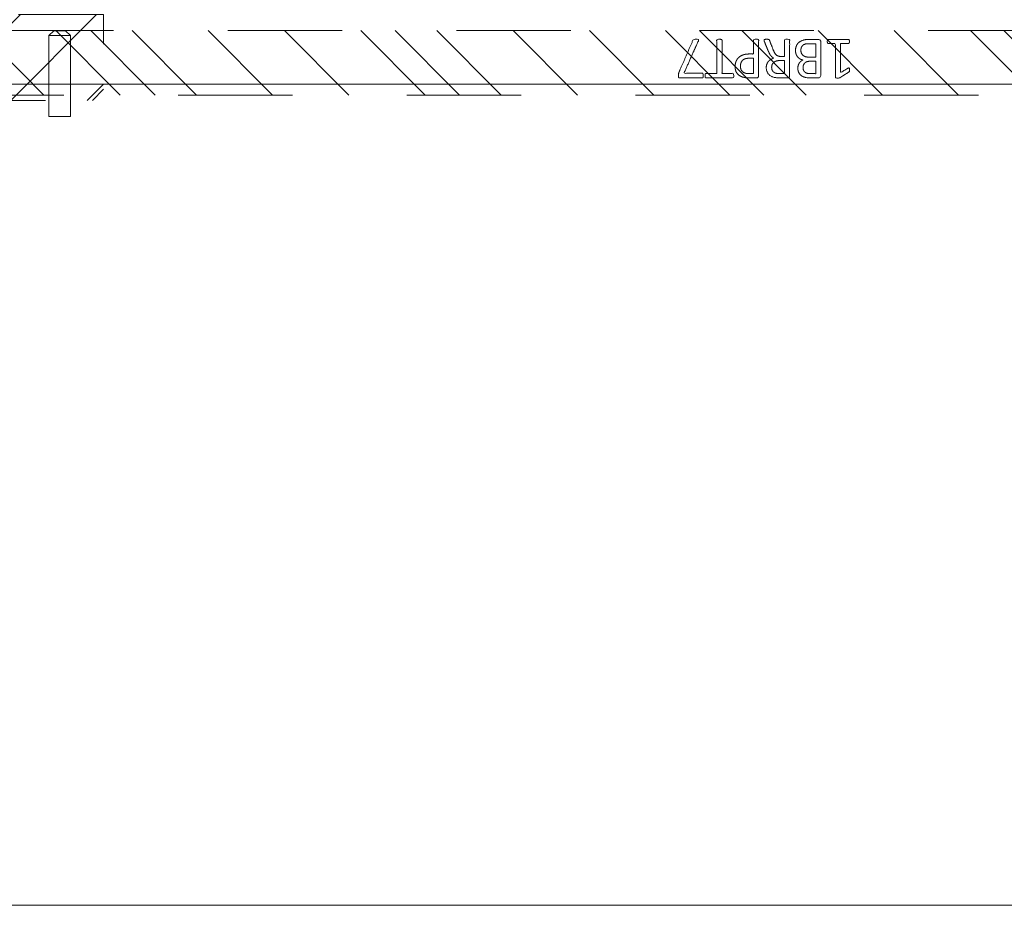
# Model space of a CAD drawing. Header units: inches. Extents: x -416 to -272, y -73 to 47.
# Tile 123 of 206: x -315 to -304, y -43 to -33. Entities that reach past the tile are written whole.
import ezdxf

# ---------------------------------------------------------------- set-up
doc = ezdxf.new("R2010")
doc.units = ezdxf.units.IN
doc.header["$LTSCALE"] = 32
doc.header["$MEASUREMENT"] = 0
doc.header["$PDMODE"] = 1
doc.header["$PDSIZE"] = -2
doc.linetypes.add('Dash Style-1', pattern=[0.083328, 0.041656, -0.041672])
for name, color, linetype, lineweight in [('DashLine', 7, 'Continuous', 13), ('DashLineFill', 7, 'Dash Style-1', 13), ('Drawing', 7, 'Continuous', 18), ('Metal-DeskStructure', 7, 'Continuous', 13), ('None', 7, 'Continuous', 18), ('SolidLine', 7, 'Continuous', 15)]:
    doc.layers.add(name, color=color, linetype=linetype, lineweight=lineweight)
pattern_1 = [(45, (0, 0), (-1.61302, 1.93572), []), (45, (-1.0608, 1.0608), (-0.472346, 0.416761), [])]

# ---------------------------------------------------------------- blocks, each defined once
blk = doc.blocks.new('Group-42')
at = {"layer": 'DashLine', "flags": 128}
blk.add_lwpolyline([(1.114, -2.559), (70.894, -2.559), (70.894, -30), (1.114, -30)], close=True, dxfattribs=at)
at = {"layer": 'SolidLine', "flags": 128}
blk.add_lwpolyline([(1.114, -2.559), (70.894, -2.559), (70.894, -30), (1.114, -30)], close=True, dxfattribs=at)
blk = doc.blocks.new('Group-67')
at = {"layer": 'DashLine'}
for p, q in [((19.836, 0.255), (19.892, 0.311)), ((19.84, 0.255), (19.836, 0.255)), ((19.836, -0.689), (19.836, 0.255)), ((19.852, 0.255), (19.84, 0.255)), ((19.872, 0.255), (19.852, 0.255)), ((19.898, 0.255), (19.872, 0.255)), ((19.901, 0.311), (19.892, 0.311)), ((19.928, 0.255), (19.898, 0.255)), ((19.912, 0.311), (19.901, 0.311)), ((19.926, 0.311), (19.912, 0.311)), ((19.943, 0.311), (19.926, 0.311)), ((19.961, 0.255), (19.928, 0.255)), ((19.978, 0.311), (19.943, 0.311)), ((19.993, 0.255), (19.961, 0.255)), ((19.995, 0.311), (19.978, 0.311)), ((20.023, 0.255), (19.993, 0.255)), ((20.009, 0.311), (19.995, 0.311)), ((20.02, 0.311), (20.009, 0.311)), ((20.027, 0.311), (20.02, 0.311)), ((20.049, 0.255), (20.023, 0.255)), ((20.029, 0.311), (20.027, 0.311)), ((20.029, 0.311), (20.086, 0.255)), ((20.069, 0.255), (20.049, 0.255)), ((20.081, 0.255), (20.069, 0.255)), ((20.086, 0.255), (20.081, 0.255)), ((20.086, 0.255), (20.086, -0.689)), ((20.086, -0.689), (19.836, -0.689))]:
    blk.add_line(p, q, dxfattribs=at)
blk = doc.blocks.new('Group-68')
at = {"layer": 'Metal-DeskStructure', "color": 7}
for points, knots in [([(9.589, -0.203), (9.589, -0.21), (9.586, -0.224), (9.578, -0.227), (9.459, -0.227), (9.34, -0.227), (9.336, -0.225), (9.333, -0.219), (9.331, -0.21), (9.331, -0.197), (9.333, -0.188), (9.334, -0.182), (9.34, -0.179), (9.389, -0.179), (9.436, -0.179), (9.436, -0.009), (9.436, 0.161), (9.393, 0.135), (9.349, 0.109), (9.344, 0.107), (9.334, 0.106), (9.331, 0.109), (9.329, 0.12), (9.329, 0.133), (9.329, 0.143), (9.331, 0.148), (9.334, 0.152), (9.338, 0.154), (9.39, 0.187), (9.441, 0.22), (9.443, 0.222), (9.447, 0.222), (9.453, 0.224), (9.47, 0.224), (9.488, 0.224), (9.493, 0.22), (9.495, 0.216), (9.495, 0.018), (9.495, -0.179), (9.536, -0.179), (9.58, -0.179), (9.584, -0.182), (9.587, -0.188), (9.589, -0.197), (9.589, -0.203)], [0, 0, 0, 0.00261, 0.007831, 0.010441, 0.176195, 0.178805, 0.181415, 0.184026, 0.186636, 0.188594, 0.190551, 0.192509, 0.194467, 0.244389, 0.244389, 0.424498, 0.424498, 0.47805, 0.47805, 0.484241, 0.490432, 0.496622, 0.502813, 0.507071, 0.510941, 0.514811, 0.518682, 0.518682, 0.576295, 0.576295, 0.578743, 0.58119, 0.583638, 0.590247, 0.593184, 0.596122, 0.599059, 0.911881, 0.911881, 0.976501, 0.982376, 0.988251, 0.994125, 1, 1, 1]), ([(9.96, -0.097), (9.96, -0.119), (9.949, -0.155), (9.931, -0.184), (9.903, -0.204), (9.853, -0.227), (9.746, -0.227), (9.68, -0.227), (9.665, -0.215), (9.665, -0.002), (9.665, 0.211), (9.68, 0.222), (9.738, 0.222), (9.829, 0.222), (9.881, 0.205), (9.914, 0.178), (9.933, 0.135), (9.933, 0.093), (9.925, 0.063), (9.91, 0.039), (9.886, 0.019), (9.873, 0.013), (9.892, 0.01), (9.923, -0.009), (9.947, -0.036), (9.96, -0.075), (9.96, -0.097)], [0, 0, 0, 0.031455, 0.06291, 0.094366, 0.125821, 0.188731, 0.266159, 0.275837, 0.285516, 0.435531, 0.44521, 0.454888, 0.521427, 0.574659, 0.627891, 0.681123, 0.734355, 0.762747, 0.791139, 0.819531, 0.847924, 0.847924, 0.885943, 0.923962, 0.961981, 1, 1, 1]), ([(9.872, 0.102), (9.872, 0.119), (9.862, 0.144), (9.842, 0.163), (9.811, 0.172), (9.755, 0.172), (9.724, 0.172), (9.724, 0.1), (9.724, 0.028), (9.758, 0.028), (9.814, 0.028), (9.844, 0.039), (9.862, 0.06), (9.872, 0.087), (9.872, 0.102)], [0, 0, 0, 0.074499, 0.148998, 0.223496, 0.297995, 0.395417, 0.395417, 0.61891, 0.61891, 0.724928, 0.793696, 0.862464, 0.931232, 1, 1, 1]), ([(10.327, -0.217), (10.327, -0.221), (10.325, -0.225), (10.317, -0.227), (10.304, -0.228), (10.286, -0.228), (10.275, -0.227), (10.267, -0.225), (10.264, -0.219), (10.262, -0.214), (10.242, -0.161), (10.221, -0.108), (10.214, -0.09), (10.199, -0.06), (10.177, -0.038), (10.148, -0.027), (10.108, -0.027), (10.088, -0.027), (10.088, -0.122), (10.088, -0.221), (10.085, -0.225), (10.077, -0.227), (10.066, -0.228), (10.05, -0.228), (10.039, -0.227), (10.031, -0.225), (10.028, -0.221), (10.028, -0.01), (10.028, 0.211), (10.042, 0.222), (10.098, 0.222), (10.162, 0.222), (10.184, 0.22), (10.194, 0.218), (10.219, 0.215), (10.26, 0.194), (10.286, 0.165), (10.301, 0.126), (10.301, 0.082), (10.288, 0.045), (10.266, 0.017), (10.232, -0.001), (10.214, -0.009), (10.225, -0.014), (10.243, -0.029), (10.258, -0.049), (10.271, -0.077), (10.279, -0.094), (10.299, -0.143), (10.319, -0.191), (10.325, -0.204), (10.327, -0.215), (10.327, -0.217)], [0, 0, 0, 0.004018, 0.008035, 0.012053, 0.01607, 0.020088, 0.024105, 0.028123, 0.03214, 0.03214, 0.070951, 0.070951, 0.084634, 0.098317, 0.112001, 0.125684, 0.138745, 0.138745, 0.202807, 0.205295, 0.207782, 0.21027, 0.212758, 0.214748, 0.216739, 0.218729, 0.220719, 0.332671, 0.339637, 0.346603, 0.391882, 0.407555, 0.423229, 0.423229, 0.466696, 0.510164, 0.553631, 0.597099, 0.640566, 0.684033, 0.727501, 0.770968, 0.770968, 0.798042, 0.825115, 0.852188, 0.879262, 0.879262, 0.958132, 0.958132, 0.979066, 1, 1, 1]), ([(10.238, 0.096), (10.238, 0.124), (10.214, 0.159), (10.186, 0.168), (10.177, 0.17), (10.155, 0.172), (10.113, 0.172), (10.088, 0.172), (10.088, 0.096), (10.088, 0.021), (10.117, 0.021), (10.17, 0.021), (10.203, 0.032), (10.227, 0.054), (10.238, 0.082), (10.238, 0.096)], [0, 0, 0, 0.142515, 0.285031, 0.285031, 0.330993, 0.376955, 0.445899, 0.445899, 0.655281, 0.655281, 0.734439, 0.800829, 0.867219, 0.93361, 1, 1, 1]), ([(10.665, 0.091), (10.665, 0.056), (10.642, 0.002), (10.602, -0.035), (10.543, -0.057), (10.475, -0.057), (10.45, -0.057), (10.45, -0.137), (10.45, -0.221), (10.447, -0.225), (10.439, -0.227), (10.428, -0.228), (10.412, -0.228), (10.401, -0.227), (10.393, -0.225), (10.39, -0.221), (10.39, -0.011), (10.39, 0.209), (10.404, 0.222), (10.462, 0.222), (10.524, 0.222), (10.55, 0.218), (10.587, 0.211), (10.624, 0.189), (10.652, 0.157), (10.665, 0.115), (10.665, 0.091)], [0, 0, 0, 0.066268, 0.132535, 0.198803, 0.26507, 0.303966, 0.303966, 0.429297, 0.43506, 0.440822, 0.446584, 0.452347, 0.456957, 0.461567, 0.466177, 0.470786, 0.728938, 0.745073, 0.761208, 0.845107, 0.870922, 0.896738, 0.922553, 0.948369, 0.974184, 1, 1, 1]), ([(10.602, 0.085), (10.602, 0.113), (10.581, 0.15), (10.552, 0.167), (10.521, 0.172), (10.477, 0.172), (10.45, 0.172), (10.45, 0.083), (10.45, -0.007), (10.477, -0.007), (10.53, -0.007), (10.567, 0.006), (10.591, 0.032), (10.602, 0.065), (10.602, 0.085)], [0, 0, 0, 0.053098, 0.106195, 0.159293, 0.212391, 0.297937, 0.297937, 0.584068, 0.584068, 0.669615, 0.752211, 0.834807, 0.917404, 1, 1, 1]), ([(11.014, 0.196), (11.014, 0.19), (11.014, 0.179), (11.011, 0.174), (11.005, 0.17), (10.941, 0.17), (10.878, 0.17), (10.878, -0.024), (10.878, -0.221), (10.874, -0.225), (10.867, -0.227), (10.856, -0.228), (10.839, -0.228), (10.828, -0.227), (10.821, -0.225), (10.817, -0.221), (10.817, -0.024), (10.817, 0.17), (10.754, 0.17), (10.69, 0.17), (10.684, 0.174), (10.682, 0.179), (10.68, 0.189), (10.68, 0.202), (10.682, 0.213), (10.684, 0.218), (10.69, 0.222), (10.847, 0.222), (11.005, 0.222), (11.011, 0.218), (11.014, 0.213), (11.014, 0.202), (11.014, 0.196)], [0, 0, 0, 0.003046, 0.005389, 0.007733, 0.010076, 0.089744, 0.089744, 0.335779, 0.340465, 0.345152, 0.349838, 0.354524, 0.360382, 0.36624, 0.372099, 0.377957, 0.6855, 0.6855, 0.785085, 0.788014, 0.790943, 0.793872, 0.796801, 0.798998, 0.801195, 0.803391, 0.805588, 0.991213, 0.99341, 0.995606, 0.997803, 1, 1, 1]), ([(11.33, -0.081), (11.33, -0.11), (11.313, -0.166), (11.275, -0.208), (11.218, -0.234), (11.151, -0.234), (11.109, -0.219), (11.075, -0.193), (11.055, -0.156), (11.042, -0.108), (11.037, -0.051), (11.037, 0.01), (11.045, 0.098), (11.086, 0.17), (11.127, 0.207), (11.184, 0.227), (11.236, 0.227), (11.262, 0.224), (11.284, 0.22), (11.299, 0.213), (11.304, 0.209), (11.306, 0.205), (11.308, 0.2), (11.308, 0.186), (11.308, 0.167), (11.302, 0.165), (11.295, 0.165), (11.282, 0.17), (11.264, 0.176), (11.236, 0.179), (11.186, 0.179), (11.14, 0.154), (11.11, 0.109), (11.098, 0.05), (11.096, 0.019), (11.105, 0.024), (11.127, 0.036), (11.155, 0.043), (11.184, 0.048), (11.238, 0.048), (11.288, 0.028), (11.317, -0.007), (11.33, -0.053), (11.33, -0.081)], [0, 0, 0, 0.047284, 0.094569, 0.141853, 0.189137, 0.222912, 0.256686, 0.290461, 0.324235, 0.35801, 0.391784, 0.42357, 0.487141, 0.518927, 0.550713, 0.582499, 0.593093, 0.603687, 0.61428, 0.624874, 0.635468, 0.646062, 0.656655, 0.684464, 0.710949, 0.724191, 0.737433, 0.750675, 0.763918, 0.77716, 0.803647, 0.830135, 0.856622, 0.883109, 0.883109, 0.892179, 0.901248, 0.910318, 0.919387, 0.93954, 0.959693, 0.979847, 1, 1, 1]), ([(11.271, -0.086), (11.271, -0.068), (11.264, -0.035), (11.243, -0.011), (11.214, 0), (11.177, 0), (11.151, -0.003), (11.127, -0.011), (11.107, -0.022), (11.098, -0.029), (11.098, -0.073), (11.109, -0.132), (11.131, -0.169), (11.162, -0.184), (11.206, -0.184), (11.24, -0.167), (11.26, -0.14), (11.271, -0.105), (11.271, -0.086)], [0, 0, 0, 0.044843, 0.089687, 0.13453, 0.179374, 0.20352, 0.227667, 0.251813, 0.27596, 0.27596, 0.366465, 0.45697, 0.547475, 0.63798, 0.728485, 0.81899, 0.909495, 1, 1, 1]), ([(9.897, -0.101), (9.897, -0.081), (9.885, -0.051), (9.861, -0.031), (9.824, -0.02), (9.76, -0.02), (9.724, -0.02), (9.724, -0.098), (9.724, -0.177), (9.767, -0.177), (9.851, -0.177), (9.885, -0.149), (9.897, -0.119), (9.897, -0.101)], [0, 0, 0, 0.079156, 0.158312, 0.237468, 0.316624, 0.419526, 0.419526, 0.643799, 0.643799, 0.767809, 0.883905, 0.941952, 1, 1, 1])]:
    blk.add_open_spline(points, degree=2, knots=knots, dxfattribs=at)
blk = doc.blocks.new('1BRPT6-LeftBeam (2D)')
at = {"layer": 'DashLineFill', "linetype": 'Continuous', "lineweight": 13}
h = blk.add_hatch(dxfattribs=at)
h.set_pattern_fill('Steel', color=253, style=0, pattern_type=2)
h.set_pattern_definition(pattern_1)
edge = h.paths.add_edge_path()
edge.add_arc((16.974, 1.541), 0.25, 90, 180, ccw=False)
edge.add_line((16.974, 1.791), (17.97, 1.791))
edge.add_arc((17.97, 1.541), 0.25, 0, 90, ccw=False)
edge.add_line((18.22, 1.541), (18.22, -1.541))
edge.add_arc((17.97, -1.541), 0.25, 270, 360, ccw=False)
edge.add_line((17.97, -1.791), (16.974, -1.791))
edge.add_arc((16.974, -1.541), 0.25, 180, 270, ccw=False)
edge.add_line((16.724, -1.541), (16.724, 1.541))
h = blk.add_hatch(dxfattribs=at)
h.set_pattern_fill('Steel', color=253, style=0, pattern_type=2)
h.set_pattern_definition(pattern_1)
h.paths.add_polyline_path([(-1.85, 0.5), (20.472, 0.5), (20.472, -0.5), (-1.85, -0.5)])
at = {"layer": 'DashLineFill'}
for p, q in [((2.362, -0.5), (2.362, 0.5)), ((3.386, -0.5), (3.386, 0.5))]:
    blk.add_line(p, q, dxfattribs=at)
at = {"layer": 'DashLineFill', "flags": 128}
blk.add_lwpolyline([(16.724, 1.541, -0.414214), (16.974, 1.791), (17.97, 1.791, -0.414214), (18.22, 1.541), (18.22, -1.541, -0.414214), (17.97, -1.791), (16.974, -1.791, -0.414214), (16.724, -1.541)], format="xyb", close=True, dxfattribs=at)
blk.add_lwpolyline([(-1.85, 0.5), (20.472, 0.5), (20.472, -0.5), (-1.85, -0.5)], close=True, dxfattribs=at)
at = {"layer": 'SolidLine', "flags": 128}
for points in [[(17.561, 1.476), (17.561, 1.468), (17.559, 1.459), (17.557, 1.451), (17.554, 1.442), (17.551, 1.435), (17.546, 1.427), (17.541, 1.42), (17.535, 1.414), (17.529, 1.408), (17.522, 1.403), (17.514, 1.398), (17.506, 1.395), (17.498, 1.392), (17.49, 1.389), (17.481, 1.388), (17.472, 1.388), (17.464, 1.388), (17.455, 1.389), (17.447, 1.392), (17.439, 1.395), (17.431, 1.398), (17.423, 1.403), (17.416, 1.408), (17.41, 1.414), (17.404, 1.42), (17.399, 1.427), (17.394, 1.435), (17.391, 1.442), (17.388, 1.451), (17.386, 1.459), (17.384, 1.468), (17.384, 1.476), (17.384, 1.485), (17.386, 1.494), (17.388, 1.502), (17.391, 1.51), (17.394, 1.518), (17.399, 1.526), (17.404, 1.533), (17.41, 1.539), (17.416, 1.545), (17.423, 1.55), (17.431, 1.555), (17.439, 1.558), (17.447, 1.561), (17.455, 1.563), (17.464, 1.565), (17.472, 1.565), (17.481, 1.565), (17.49, 1.563), (17.498, 1.561), (17.506, 1.558), (17.514, 1.555), (17.522, 1.55), (17.529, 1.545), (17.535, 1.539), (17.541, 1.533), (17.546, 1.526), (17.551, 1.518), (17.554, 1.51), (17.557, 1.502), (17.559, 1.494), (17.561, 1.485)], [(-1.177, 0.373), (-1.14, 0.374), (-1.104, 0.371), (-1.067, 0.365), (-1.032, 0.355), (-0.998, 0.342), (-0.965, 0.325), (-0.934, 0.306), (-0.905, 0.283), (-0.878, 0.258), (-0.855, 0.23), (-0.833, 0.2), (-0.815, 0.168), (-0.801, 0.134), (-0.789, 0.099), (-0.781, 0.064), (-0.777, 0.027), (-0.776, -0.009), (-0.778, -0.046), (-0.785, -0.082), (-0.795, -0.118), (-0.808, -0.152), (-0.824, -0.185), (-0.844, -0.216), (-0.867, -0.245), (-0.892, -0.271), (-0.92, -0.295), (-0.95, -0.316), (-0.982, -0.334), (-1.015, -0.349), (-1.05, -0.361), (-1.086, -0.369), (-1.122, -0.373), (-1.159, -0.374), (-1.196, -0.371), (-1.232, -0.365), (-1.267, -0.355), (-1.301, -0.342), (-1.334, -0.325), (-1.365, -0.306), (-1.394, -0.283), (-1.421, -0.258), (-1.445, -0.23), (-1.466, -0.2), (-1.484, -0.168), (-1.499, -0.134), (-1.51, -0.099), (-1.518, -0.064), (-1.523, -0.027), (-1.524, 0.009), (-1.521, 0.046), (-1.514, 0.082), (-1.505, 0.118), (-1.491, 0.152), (-1.475, 0.185), (-1.455, 0.216), (-1.433, 0.245), (-1.407, 0.271), (-1.379, 0.295), (-1.349, 0.316), (-1.317, 0.334), (-1.284, 0.349), (-1.249, 0.361), (-1.213, 0.369)], [(1.122, 0.373), (1.159, 0.374), (1.196, 0.371), (1.232, 0.365), (1.267, 0.355), (1.301, 0.342), (1.334, 0.325), (1.365, 0.306), (1.394, 0.283), (1.421, 0.258), (1.445, 0.23), (1.466, 0.2), (1.484, 0.168), (1.499, 0.134), (1.51, 0.099), (1.518, 0.064), (1.523, 0.027), (1.524, -0.009), (1.521, -0.046), (1.514, -0.082), (1.505, -0.118), (1.491, -0.152), (1.475, -0.185), (1.455, -0.216), (1.433, -0.245), (1.407, -0.271), (1.379, -0.295), (1.349, -0.316), (1.317, -0.334), (1.284, -0.349), (1.249, -0.361), (1.213, -0.369), (1.177, -0.373), (1.14, -0.374), (1.104, -0.371), (1.067, -0.365), (1.032, -0.355), (0.998, -0.342), (0.965, -0.325), (0.934, -0.306), (0.905, -0.283), (0.878, -0.258), (0.855, -0.23), (0.833, -0.2), (0.815, -0.168), (0.801, -0.134), (0.789, -0.099), (0.781, -0.064), (0.777, -0.027), (0.776, 0.009), (0.778, 0.046), (0.785, 0.082), (0.795, 0.118), (0.808, 0.152), (0.824, 0.185), (0.844, 0.216), (0.867, 0.245), (0.892, 0.271), (0.92, 0.295), (0.95, 0.316), (0.982, 0.334), (1.015, 0.349), (1.05, 0.361), (1.086, 0.369)], [(-1.15, 0.131), (-1.137, 0.13), (-1.124, 0.128), (-1.112, 0.125), (-1.1, 0.121), (-1.088, 0.115), (-1.077, 0.109), (-1.067, 0.101), (-1.057, 0.093), (-1.048, 0.083), (-1.041, 0.073), (-1.034, 0.062), (-1.029, 0.05), (-1.024, 0.038), (-1.021, 0.026), (-1.019, 0.013), (-1.019, 0), (-1.019, -0.013), (-1.021, -0.026), (-1.024, -0.038), (-1.029, -0.05), (-1.034, -0.062), (-1.041, -0.073), (-1.048, -0.083), (-1.057, -0.093), (-1.067, -0.101), (-1.077, -0.109), (-1.088, -0.115), (-1.1, -0.121), (-1.112, -0.125), (-1.124, -0.128), (-1.137, -0.13), (-1.15, -0.131), (-1.162, -0.13), (-1.175, -0.128), (-1.188, -0.125), (-1.2, -0.121), (-1.211, -0.115), (-1.222, -0.109), (-1.233, -0.101), (-1.242, -0.093), (-1.251, -0.083), (-1.258, -0.073), (-1.265, -0.062), (-1.27, -0.05), (-1.275, -0.038), (-1.278, -0.026), (-1.28, -0.013), (-1.28, 0), (-1.28, 0.013), (-1.278, 0.026), (-1.275, 0.038), (-1.27, 0.05), (-1.265, 0.062), (-1.258, 0.073), (-1.251, 0.083), (-1.242, 0.093), (-1.233, 0.101), (-1.222, 0.109), (-1.211, 0.115), (-1.2, 0.121), (-1.188, 0.125), (-1.175, 0.128), (-1.162, 0.13)], [(1.28, 0), (1.28, -0.013), (1.278, -0.026), (1.275, -0.038), (1.27, -0.05), (1.265, -0.062), (1.258, -0.073), (1.251, -0.083), (1.242, -0.093), (1.233, -0.101), (1.222, -0.109), (1.211, -0.115), (1.2, -0.121), (1.188, -0.125), (1.175, -0.128), (1.162, -0.13), (1.15, -0.131), (1.137, -0.13), (1.124, -0.128), (1.112, -0.125), (1.1, -0.121), (1.088, -0.115), (1.077, -0.109), (1.067, -0.101), (1.057, -0.093), (1.048, -0.083), (1.041, -0.073), (1.034, -0.062), (1.029, -0.05), (1.024, -0.038), (1.021, -0.026), (1.019, -0.013), (1.019, 0), (1.019, 0.013), (1.021, 0.026), (1.024, 0.038), (1.029, 0.05), (1.034, 0.062), (1.041, 0.073), (1.048, 0.083), (1.057, 0.093), (1.067, 0.101), (1.077, 0.109), (1.088, 0.115), (1.1, 0.121), (1.112, 0.125), (1.124, 0.128), (1.137, 0.13), (1.15, 0.131), (1.162, 0.13), (1.175, 0.128), (1.188, 0.125), (1.2, 0.121), (1.211, 0.115), (1.222, 0.109), (1.233, 0.101), (1.242, 0.093), (1.251, 0.083), (1.258, 0.073), (1.265, 0.062), (1.27, 0.05), (1.275, 0.038), (1.278, 0.026), (1.28, 0.013)], [(17.561, -1.476), (17.561, -1.485), (17.559, -1.494), (17.557, -1.502), (17.554, -1.51), (17.551, -1.518), (17.546, -1.526), (17.541, -1.533), (17.535, -1.539), (17.529, -1.545), (17.522, -1.55), (17.514, -1.555), (17.506, -1.558), (17.498, -1.561), (17.49, -1.563), (17.481, -1.565), (17.472, -1.565), (17.464, -1.565), (17.455, -1.563), (17.447, -1.561), (17.439, -1.558), (17.431, -1.555), (17.423, -1.55), (17.416, -1.545), (17.41, -1.539), (17.404, -1.533), (17.399, -1.526), (17.394, -1.518), (17.391, -1.51), (17.388, -1.502), (17.386, -1.494), (17.384, -1.485), (17.384, -1.476), (17.384, -1.468), (17.386, -1.459), (17.388, -1.451), (17.391, -1.442), (17.394, -1.435), (17.399, -1.427), (17.404, -1.42), (17.41, -1.414), (17.416, -1.408), (17.423, -1.403), (17.431, -1.398), (17.439, -1.395), (17.447, -1.392), (17.455, -1.389), (17.464, -1.388), (17.472, -1.388), (17.481, -1.388), (17.49, -1.389), (17.498, -1.392), (17.506, -1.395), (17.514, -1.398), (17.522, -1.403), (17.529, -1.408), (17.535, -1.414), (17.541, -1.42), (17.546, -1.427), (17.551, -1.435), (17.554, -1.442), (17.557, -1.451), (17.559, -1.459), (17.561, -1.468)]]:
    blk.add_lwpolyline(points, close=True, dxfattribs=at)
at = {"layer": 'DashLine', "color": 7}
blk.add_blockref('Group-67', (0, 0), dxfattribs=at)
at = {"layer": 'Metal-DeskStructure', "color": 7}
blk.add_blockref('Group-68', (0, 0), dxfattribs=at)
blk = doc.blocks.new('Group-71')
at = {"layer": 'Metal-DeskStructure', "color": 7}
for points, knots in [([(-0.187, 1.906), (-0.194, 1.906), (-0.208, 1.909), (-0.211, 1.917), (-0.211, 2.036), (-0.211, 2.155), (-0.209, 2.159), (-0.204, 2.162), (-0.194, 2.164), (-0.181, 2.164), (-0.172, 2.162), (-0.167, 2.161), (-0.163, 2.155), (-0.163, 2.106), (-0.163, 2.059), (0.007, 2.059), (0.177, 2.059), (0.151, 2.102), (0.125, 2.146), (0.123, 2.151), (0.121, 2.161), (0.125, 2.164), (0.136, 2.166), (0.148, 2.166), (0.158, 2.166), (0.164, 2.164), (0.167, 2.161), (0.169, 2.157), (0.202, 2.105), (0.236, 2.054), (0.237, 2.052), (0.237, 2.048), (0.239, 2.042), (0.239, 2.025), (0.239, 2.007), (0.236, 2.002), (0.232, 2), (0.034, 2), (-0.163, 2), (-0.163, 1.959), (-0.163, 1.915), (-0.167, 1.911), (-0.172, 1.908), (-0.181, 1.906), (-0.187, 1.906)], [0, 0, 0, 0.00261, 0.007831, 0.010441, 0.176195, 0.178805, 0.181415, 0.184026, 0.186636, 0.188594, 0.190551, 0.192509, 0.194467, 0.244389, 0.244389, 0.424498, 0.424498, 0.47805, 0.47805, 0.484241, 0.490432, 0.496622, 0.502813, 0.507071, 0.510941, 0.514811, 0.518682, 0.518682, 0.576295, 0.576295, 0.578743, 0.58119, 0.583638, 0.590247, 0.593184, 0.596122, 0.599059, 0.911881, 0.911881, 0.976501, 0.982376, 0.988251, 0.994125, 1, 1, 1]), ([(-0.082, 1.535), (-0.104, 1.535), (-0.139, 1.546), (-0.169, 1.564), (-0.189, 1.592), (-0.211, 1.642), (-0.211, 1.749), (-0.211, 1.815), (-0.2, 1.83), (0.013, 1.83), (0.226, 1.83), (0.237, 1.815), (0.237, 1.757), (0.237, 1.666), (0.221, 1.614), (0.193, 1.581), (0.151, 1.562), (0.108, 1.562), (0.079, 1.57), (0.055, 1.585), (0.034, 1.609), (0.029, 1.622), (0.025, 1.603), (0.007, 1.572), (-0.021, 1.548), (-0.06, 1.535), (-0.082, 1.535)], [0, 0, 0, 0.031455, 0.06291, 0.094366, 0.125821, 0.188731, 0.266159, 0.275837, 0.285516, 0.435531, 0.44521, 0.454888, 0.521427, 0.574659, 0.627891, 0.681123, 0.734355, 0.762747, 0.791139, 0.819531, 0.847924, 0.847924, 0.885943, 0.923962, 0.961981, 1, 1, 1]), ([(-0.086, 1.598), (-0.065, 1.598), (-0.036, 1.61), (-0.015, 1.634), (-0.004, 1.671), (-0.004, 1.735), (-0.004, 1.771), (-0.083, 1.771), (-0.161, 1.771), (-0.161, 1.728), (-0.161, 1.644), (-0.133, 1.61), (-0.104, 1.598), (-0.086, 1.598)], [0, 0, 0, 0.079156, 0.158312, 0.237468, 0.316624, 0.419526, 0.419526, 0.643799, 0.643799, 0.767809, 0.883905, 0.941952, 1, 1, 1]), ([(0.117, 1.623), (0.134, 1.623), (0.16, 1.633), (0.178, 1.653), (0.188, 1.684), (0.188, 1.74), (0.188, 1.771), (0.116, 1.771), (0.044, 1.771), (0.044, 1.737), (0.044, 1.681), (0.055, 1.651), (0.075, 1.633), (0.103, 1.623), (0.117, 1.623)], [0, 0, 0, 0.074499, 0.148998, 0.223496, 0.297995, 0.395417, 0.395417, 0.61891, 0.61891, 0.724928, 0.793696, 0.862464, 0.931232, 1, 1, 1]), ([(-0.202, 1.168), (-0.205, 1.168), (-0.209, 1.17), (-0.211, 1.178), (-0.213, 1.191), (-0.213, 1.209), (-0.211, 1.22), (-0.209, 1.228), (-0.204, 1.231), (-0.198, 1.233), (-0.145, 1.253), (-0.093, 1.274), (-0.074, 1.281), (-0.045, 1.296), (-0.023, 1.318), (-0.012, 1.348), (-0.012, 1.387), (-0.012, 1.407), (-0.107, 1.407), (-0.205, 1.407), (-0.209, 1.41), (-0.211, 1.418), (-0.213, 1.429), (-0.213, 1.445), (-0.211, 1.456), (-0.209, 1.464), (-0.205, 1.467), (0.006, 1.467), (0.226, 1.467), (0.237, 1.453), (0.237, 1.397), (0.237, 1.333), (0.236, 1.311), (0.234, 1.301), (0.23, 1.276), (0.21, 1.235), (0.18, 1.209), (0.141, 1.194), (0.097, 1.194), (0.06, 1.207), (0.033, 1.229), (0.014, 1.263), (0.007, 1.281), (0.001, 1.27), (-0.014, 1.252), (-0.034, 1.237), (-0.062, 1.224), (-0.078, 1.216), (-0.127, 1.196), (-0.176, 1.176), (-0.189, 1.17), (-0.2, 1.168), (-0.202, 1.168)], [0, 0, 0, 0.004018, 0.008035, 0.012053, 0.01607, 0.020088, 0.024105, 0.028123, 0.03214, 0.03214, 0.070951, 0.070951, 0.084634, 0.098317, 0.112001, 0.125684, 0.138745, 0.138745, 0.202807, 0.205295, 0.207782, 0.21027, 0.212758, 0.214748, 0.216739, 0.218729, 0.220719, 0.332671, 0.339637, 0.346603, 0.391882, 0.407555, 0.423229, 0.423229, 0.466696, 0.510164, 0.553631, 0.597099, 0.640566, 0.684033, 0.727501, 0.770968, 0.770968, 0.798042, 0.825115, 0.852188, 0.879262, 0.879262, 0.958132, 0.958132, 0.979066, 1, 1, 1]), ([(0.112, 1.257), (0.14, 1.257), (0.175, 1.281), (0.184, 1.309), (0.186, 1.318), (0.188, 1.34), (0.188, 1.382), (0.188, 1.407), (0.112, 1.407), (0.036, 1.407), (0.036, 1.378), (0.036, 1.325), (0.047, 1.292), (0.07, 1.268), (0.097, 1.257), (0.112, 1.257)], [0, 0, 0, 0.142515, 0.285031, 0.285031, 0.330993, 0.376955, 0.445899, 0.445899, 0.655281, 0.655281, 0.734439, 0.800829, 0.867219, 0.93361, 1, 1, 1]), ([(0.106, 0.831), (0.071, 0.831), (0.018, 0.853), (-0.019, 0.893), (-0.041, 0.952), (-0.041, 1.02), (-0.041, 1.045), (-0.121, 1.045), (-0.205, 1.045), (-0.209, 1.048), (-0.211, 1.056), (-0.213, 1.067), (-0.213, 1.083), (-0.211, 1.094), (-0.209, 1.102), (-0.205, 1.105), (0.005, 1.105), (0.225, 1.105), (0.237, 1.091), (0.237, 1.034), (0.237, 0.971), (0.234, 0.945), (0.226, 0.908), (0.204, 0.871), (0.173, 0.843), (0.13, 0.831), (0.106, 0.831)], [0, 0, 0, 0.066268, 0.132535, 0.198803, 0.26507, 0.303966, 0.303966, 0.429297, 0.43506, 0.440822, 0.446584, 0.452347, 0.456957, 0.461567, 0.466177, 0.470786, 0.728938, 0.745073, 0.761208, 0.845107, 0.870922, 0.896738, 0.922553, 0.948369, 0.974184, 1, 1, 1]), ([(0.101, 0.893), (0.129, 0.893), (0.165, 0.914), (0.182, 0.943), (0.188, 0.974), (0.188, 1.018), (0.188, 1.045), (0.098, 1.045), (0.009, 1.045), (0.009, 1.018), (0.009, 0.965), (0.022, 0.928), (0.047, 0.904), (0.081, 0.893), (0.101, 0.893)], [0, 0, 0, 0.053098, 0.106195, 0.159293, 0.212391, 0.297937, 0.297937, 0.584068, 0.584068, 0.669615, 0.752211, 0.834807, 0.917404, 1, 1, 1]), ([(0.212, 0.481), (0.206, 0.481), (0.195, 0.481), (0.189, 0.484), (0.186, 0.49), (0.186, 0.554), (0.186, 0.617), (-0.008, 0.617), (-0.205, 0.617), (-0.209, 0.621), (-0.211, 0.628), (-0.213, 0.639), (-0.213, 0.656), (-0.211, 0.667), (-0.209, 0.674), (-0.205, 0.678), (-0.008, 0.678), (0.186, 0.678), (0.186, 0.741), (0.186, 0.805), (0.189, 0.811), (0.195, 0.813), (0.204, 0.815), (0.217, 0.815), (0.228, 0.813), (0.234, 0.811), (0.237, 0.805), (0.237, 0.648), (0.237, 0.49), (0.234, 0.484), (0.228, 0.481), (0.217, 0.481), (0.212, 0.481)], [0, 0, 0, 0.003046, 0.005389, 0.007733, 0.010076, 0.089744, 0.089744, 0.335779, 0.340465, 0.345152, 0.349838, 0.354524, 0.360382, 0.36624, 0.372099, 0.377957, 0.6855, 0.6855, 0.785085, 0.788014, 0.790943, 0.793872, 0.796801, 0.798998, 0.801195, 0.803391, 0.805588, 0.991213, 0.99341, 0.995606, 0.997803, 1, 1, 1]), ([(0.212, 0.169), (0.204, 0.169), (0.19, 0.171), (0.177, 0.174), (0.173, 0.176), (-0.014, 0.257), (-0.2, 0.338), (-0.207, 0.342), (-0.213, 0.353), (-0.213, 0.367), (-0.213, 0.386), (-0.211, 0.399), (-0.207, 0.405), (-0.2, 0.405), (-0.196, 0.403), (-0.006, 0.318), (0.184, 0.233), (0.184, 0.34), (0.184, 0.455), (0.199, 0.46), (0.217, 0.46), (0.226, 0.458), (0.234, 0.457), (0.237, 0.451), (0.237, 0.317), (0.237, 0.182), (0.236, 0.174), (0.228, 0.17), (0.219, 0.169), (0.212, 0.169)], [0, 0, 0, 0.003834, 0.011501, 0.015334, 0.015334, 0.204205, 0.204205, 0.211872, 0.215706, 0.220361, 0.226932, 0.233502, 0.240073, 0.246644, 0.246644, 0.578118, 0.578118, 0.748549, 0.760303, 0.772058, 0.777095, 0.782132, 0.78717, 0.792207, 0.969775, 0.977331, 0.984888, 0.992444, 1, 1, 1])]:
    blk.add_open_spline(points, degree=2, knots=knots, dxfattribs=at)
blk = doc.blocks.new('1BRPT7-CChannel-762 (2D)')
at = {"layer": 'DashLineFill', "linetype": 'Continuous', "lineweight": 13}
h = blk.add_hatch(dxfattribs=at)
h.set_pattern_fill('Steel', color=253, style=0, pattern_type=2)
h.set_pattern_definition(pattern_1)
h.paths.add_polyline_path([(-0.313, 0.417), (-0.313, 15), (0.437, 15), (0.437, -15), (-0.313, -15), (-0.313, -0.417)])
at = {"layer": 'DashLine'}
blk.add_line((0.311, 15), (0.311, -15), dxfattribs=at)
at = {"layer": 'DashLineFill', "flags": 128}
blk.add_lwpolyline([(-0.313, 0.417), (-0.313, 15), (0.437, 15), (0.437, -15), (-0.313, -15), (-0.313, -0.417)], dxfattribs=at)
at = {"layer": 'Metal-DeskStructure', "linetype": 'Continuous', "lineweight": 5}
blk.add_point((0, 0), dxfattribs=at)
at = {"layer": 'Metal-DeskStructure', "color": 7}
blk.add_blockref('Group-71', (0, 0), dxfattribs=at)
blk = doc.blocks.new('Group-74')
at = {"layer": 'None', "color": 7}
blk.add_blockref('1BRPT6-LeftBeam (2D)', (8.976, -20.118), dxfattribs=at)
at = {"layer": 'None', "color": 7, "rotation": 270}
blk.add_blockref('1BRPT7-CChannel-762 (2D)', (35.984, -20.118), dxfattribs=at)
blk = doc.blocks.new('Group-78')
at = {"layer": 'None'}
blk.add_blockref('Group-42', (0, 0), dxfattribs=at)
blk.add_blockref('Group-74', (0, 0), dxfattribs=at)
blk = doc.blocks.new('SL Credenza Desk (2D)')
at = {"layer": 'None'}
blk.add_blockref('Group-78', (0, 0), dxfattribs=at)
at = {"layer": 'Drawing', "color": 0, "flags": 1}
for tag in ['Tag', 'Catalog', 'FinishGroup', 'Custom', 'Discount', 'Item1', 'Item2', 'Item3', 'Item4', 'Item5', 'Item6', 'Item7', 'Item8', 'Item9', 'Item10', 'Item11', 'Item12', 'Item13', 'Item14', 'Item15', 'Item16', 'Item17', 'Item18', 'Item19', 'Item20', 'Item21', 'Item22', 'Item23', 'Item24', 'Item25', 'Option1', 'Option2', 'Option3', 'Option4', 'Option5', 'Option6', 'Option7', 'Option8', 'Option9', 'Option10', 'Option11', 'Option12']:
    blk.add_attdef(tag, (15.719, -28.999), '', height=0.00709, dxfattribs=at)
blk = doc.blocks.new('Group-79')
at = {"layer": 'Drawing'}
blk.add_blockref('SL Credenza Desk (2D)', (15.68, 1.485), dxfattribs=at)
at = {"layer": 'Drawing', "color": 0, "flags": 1}
for tag in ['Tag', 'Catalog', 'FinishGroup', 'Custom', 'Discount', 'Item1', 'Item2', 'Item3', 'Item4', 'Item5', 'Item6', 'Item7', 'Item8', 'Item9', 'Item10', 'Item11', 'Item12', 'Item13', 'Item14', 'Item15', 'Item16', 'Item17', 'Item18', 'Item19', 'Item20', 'Item21', 'Item22', 'Item23', 'Item24', 'Item25', 'Option1', 'Option2', 'Option3', 'Option4', 'Option5', 'Option6', 'Option7', 'Option8', 'Option9', 'Option10', 'Option11', 'Option12']:
    blk.add_attdef(tag, (15.719, -28.999), '', height=0.00709, dxfattribs=at)

msp = doc.modelspace()

# ---------------------------------------------------------------- block references
at = {"layer": 'Drawing', "color": 7}
msp.add_blockref('Group-79', (-359.459, -14.977), dxfattribs=at)

doc.saveas('drawing.dxf')
